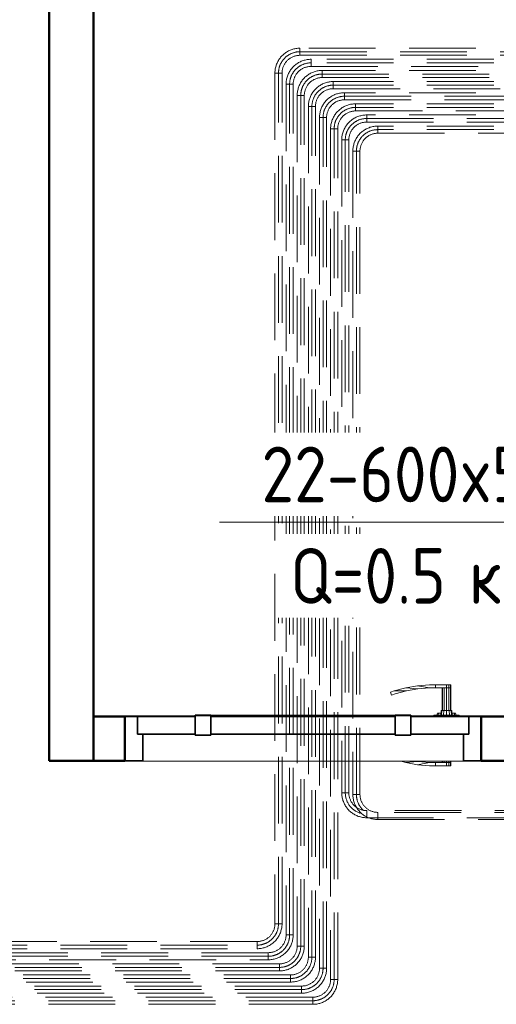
# Model space of a CAD drawing. Header units: millimetres. Extents: x -125 to 25178, y 4748 to 39091.
# Tile 39 of 98: x 15502 to 16573, y 34521 to 36733. Entities that reach past the tile are written whole.
import ezdxf

# ---------------------------------------------------------------- set-up
doc = ezdxf.new("R2010")
doc.units = ezdxf.units.MM
doc.linetypes.add('ADSK_Скрыто', pattern=[300, 150, -150])
doc.linetypes.add('ADSK_Штриховая_ш3 п1_5', pattern=[225, 150, -75])
for name, color, linetype, lineweight in [('A-DETL-____-HDLN', 90, 'ADSK_Скрыто', 9), ('A-DETL-____-MBND', 5, 'ADSK_Штриховая_ш3 п1_5', 20), ('A-DOOR-____-MCUT', 31, 'Continuous', 35), ('A-DOOR-____-OTLN', 31, 'Continuous', 20), ('A-GENM-____-MCUT', 13, 'Continuous', 50), ('A-GENM-____-OTLN', 13, 'Continuous', 20), ('A-WALL-____-MCUT', 113, 'Continuous', 50), ('A-WALL-____-OTLN', 113, 'Continuous', 20), ('M-EQPM-___-IDEN', 50, 'Continuous', 20)]:
    doc.layers.add(name, color=color, linetype=linetype, lineweight=lineweight)
doc.styles.add('GOST Common_1', font='GOST_Common.ttf', dxfattribs={"width": 0.9, "height": 125})

# ---------------------------------------------------------------- blocks, each defined once
blk = doc.blocks.new('Прямая форма - V line-610122-В_Этаж 03_Отопление')
at = {"layer": 'A-DOOR-____-MCUT', "color": 53}
for p, q in [((-372, 0), (-400, 0)), ((-400, 0), (-400, -100)), ((-242, 0), (-372, 0)), ((-372, 0), (-372, -40)), ((-372, -40), (-372, 0)), ((-207, 2.5), (-242, 2.5)), ((-242, 2.5), (-242, -42.5)), ((-242, -40), (-242, 0)), ((-207, -42.5), (-207, 2.5)), ((207, 0), (-207, 0)), ((-207, 0), (-207, -40)), ((242, 2.5), (207, 2.5)), ((207, 2.5), (207, -42.5)), ((207, -40), (207, 0)), ((242, -42.5), (242, 2.5)), ((372, 0), (242, 0)), ((242, 0), (242, -40)), ((400, 0), (372, 0)), ((372, 0), (372, -40)), ((372, -40), (372, 0)), ((400, -100), (400, 0)), ((-372, -40), (-242, -40)), ((-360, -40), (-372, -40)), ((-360, -100), (-360, -40)), ((-242, -42.5), (-207, -42.5)), ((-207, -40), (207, -40)), ((207, -42.5), (242, -42.5)), ((242, -40), (372, -40)), ((360, -40), (360, -100)), ((372, -40), (360, -40)), ((-400, -100), (-360, -100)), ((360, -100), (400, -100))]:
    blk.add_line(p, q, dxfattribs=at)
at = {"layer": 'A-DOOR-____-OTLN', "color": 253}
for p, q in [((230.5, 64), (256.9, 68.7)), ((283.6, 71), (256.9, 68.7)), ((256.9, 68.7), (283.9, 64)), ((297, 71), (283.6, 71)), ((297, 71), (322, 71)), ((297, 64), (297, 71)), ((297, 64), (297, 71)), ((322, 71), (327, 71)), ((322, 64), (322, 71)), ((327, 71), (330.7, 71)), ((327, 64), (327, 71)), ((330.7, 71), (332, 71)), ((330.7, 64), (330.7, 71)), ((332, 64), (332, 71)), ((196.5, 54.1), (204.6, 57.1)), ((198.8, 47.5), (196.5, 54.1)), ((206.7, 50.4), (198.8, 47.5)), ((204.6, 57.1), (230.5, 64)), ((204.6, 57.1), (232, 57.2)), ((232, 57.2), (206.7, 50.4)), ((230.5, 64), (257.8, 61.7)), ((257.8, 61.7), (232, 57.2)), ((257.8, 61.7), (283.9, 64)), ((283.9, 64), (297, 64)), ((322, 64), (297, 64)), ((312, 13), (312, 64)), ((313.3, 64), (313.3, 13)), ((317, 64), (317, 13)), ((327, 64), (322, 64)), ((322, 13), (322, 64)), ((327, 64), (322, 64)), ((330.7, 64), (327, 64)), ((327, 13), (327, 64)), ((327, 64), (330.7, 64)), ((332, 64), (330.7, 64)), ((330.7, 64), (332, 64)), ((330.7, 13), (330.7, 64)), ((332, 13), (332, 64)), ((-207, 2.5), (-203.6, 2.5)), ((-203.6, 2.5), (-200.3, 2.5)), ((-203.6, 1), (-203.6, 2.5)), ((-200.3, 2.5), (-197, 2.5)), ((-200.3, 1), (-200.3, 2.5)), ((-197, 2.5), (-193.9, 2.5)), ((-197, 1), (-197, 2.5)), ((-193.9, 2.5), (-190.9, 2.5)), ((-193.9, 1), (-193.9, 2.5)), ((-190.9, 2.5), (-188, 2.5)), ((-190.9, 1), (-190.9, 2.5)), ((-188, 2.5), (-185.3, 2.5)), ((-188, 1), (-188, 2.5)), ((-185.3, 2.5), (-182.7, 2.5)), ((-185.3, 1), (-185.3, 2.5)), ((-182.7, 2.5), (-180.3, 2.5)), ((-182.7, 1), (-182.7, 2.5)), ((-180.3, 2.5), (-177.9, 2.5)), ((-180.3, 1), (-180.3, 2.5)), ((-177.9, 2.5), (-175.8, 2.5)), ((-177.9, 1), (-177.9, 2.5)), ((-175.8, 2.5), (-173.8, 2.5)), ((-175.8, 1), (-175.8, 2.5)), ((-173.8, 2.5), (-172, 2.5)), ((-173.8, 1), (-173.8, 2.5)), ((-172, 2.5), (0, 2.5)), ((-172, 1), (-172, 2.5)), ((0, 2.5), (172, 2.5)), ((172, 2.5), (173.8, 2.5)), ((172, 1), (172, 2.5)), ((173.8, 2.5), (175.8, 2.5)), ((173.8, 1), (173.8, 2.5)), ((175.8, 2.5), (177.9, 2.5)), ((175.8, 1), (175.8, 2.5)), ((177.9, 2.5), (180.3, 2.5)), ((177.9, 1), (177.9, 2.5)), ((180.3, 2.5), (182.7, 2.5)), ((180.3, 1), (180.3, 2.5)), ((182.7, 2.5), (185.3, 2.5)), ((182.7, 1), (182.7, 2.5)), ((185.3, 2.5), (188, 2.5)), ((185.3, 1), (185.3, 2.5)), ((188, 2.5), (190.9, 2.5)), ((188, 1), (188, 2.5)), ((190.9, 2.5), (193.9, 2.5)), ((190.9, 1), (190.9, 2.5)), ((193.9, 2.5), (197, 2.5)), ((193.9, 1), (193.9, 2.5)), ((197, 2.5), (200.3, 2.5)), ((197, 1), (197, 2.5)), ((200.3, 2.5), (203.6, 2.5)), ((200.3, 1), (200.3, 2.5)), ((203.6, 2.5), (207, 2.5)), ((203.6, 1), (203.6, 2.5)), ((350.5, 3), (293.5, 3)), ((293.5, 3), (293.5, 1)), ((300, 3), (302, 7)), ((304.7, 7), (302, 7)), ((302.9, 3), (304.7, 7)), ((304.7, 7), (309.4, 7)), ((309, 3), (310, 13)), ((311.6, 13), (310, 13)), ((310.7, 3), (311.6, 13)), ((311.6, 13), (316, 13)), ((316, 13), (315.5, 3)), ((316, 13), (322, 13)), ((322, 13), (328, 13)), ((322, 13), (322, 3)), ((328, 13), (332.4, 13)), ((328, 13), (328.5, 3)), ((332.4, 13), (334, 13)), ((332.4, 13), (333.3, 3)), ((334, 13), (335, 3)), ((334.6, 7), (339.3, 7)), ((339.3, 7), (342, 7)), ((339.3, 7), (341.1, 3)), ((342, 7), (344, 3)), ((350.5, 1), (350.5, 3)), ((230.5, -104), (219.3, -101)), ((257.8, -101.7), (230.5, -104)), ((230.5, -104), (256.9, -108.7)), ((253.7, -101), (257.8, -101.7)), ((283.9, -104), (256.9, -108.7)), ((256.9, -108.7), (283.6, -111)), ((257.8, -101.7), (283.9, -104)), ((297, -104), (283.9, -104)), ((297, -111), (297, -104)), ((297, -104), (322, -104)), ((297, -111), (297, -104)), ((312, -104), (312, -101)), ((313.3, -101), (313.3, -104)), ((317, -101), (317, -104)), ((322, -104), (322, -101)), ((327, -104), (322, -104)), ((322, -104), (327, -104)), ((322, -111), (322, -104)), ((327, -104), (327, -101)), ((330.7, -104), (327, -104)), ((327, -104), (330.7, -104)), ((327, -111), (327, -104)), ((330.7, -104), (330.7, -101)), ((332, -104), (330.7, -104)), ((330.7, -104), (332, -104)), ((330.7, -111), (330.7, -104)), ((332, -104), (332, -101)), ((332, -111), (332, -104)), ((283.6, -111), (297, -111)), ((322, -111), (297, -111)), ((327, -111), (322, -111)), ((330.7, -111), (327, -111)), ((332, -111), (330.7, -111))]:
    blk.add_line(p, q, dxfattribs=at)
blk = doc.blocks.new('Прямая форма - კარ1-612511-В_Этаж 03_Отопление')
blk.add_blockref('Прямая форма - V line-610122-В_Этаж 03_Отопление', (400, 100))
blk = doc.blocks.new('Прямая форма - V line-612656-В_Этаж 03_Отопление')
at = {"layer": 'A-WALL-____-MCUT', "color": 9}
for p, q in [((2840, 100), (0, 100)), ((2840, 0), (2840, 100)), ((400, 0), (2840, 0))]:
    blk.add_line(p, q, dxfattribs=at)
blk = doc.blocks.new('Прямая форма - SW - 016-612657-В_Этаж 03_Отопление')
blk.add_blockref('Прямая форма - V line-612656-В_Этаж 03_Отопление', (0, 0))
blk = doc.blocks.new('Прямая форма - V line-613109-В_Этаж 03_Отопление')
at = {"layer": 'A-WALL-____-MCUT', "color": 9}
for p, q in [((170.3, 100), (100, 100)), ((100, 100), (100, 0)), ((170.3, 0), (170.3, 100)), ((2170, 100), (970.3, 100)), ((970.3, 100), (970.3, 0)), ((2170, 0), (2170, 100)), ((100, 0), (170.3, 0)), ((970.3, 0), (2170, 0))]:
    blk.add_line(p, q, dxfattribs=at)
blk = doc.blocks.new('Прямая форма - SW - 017-613110-В_Этаж 03_Отопление')
blk.add_blockref('Прямая форма - V line-613109-В_Этаж 03_Отопление', (0, 0))
blk = doc.blocks.new('Family - კარ1-613112-В_Этаж 03_Отопление')
at = {"layer": 'A-GENM-____-MCUT', "lineweight": 9}
for p, q in [((400, 101), (-400, 101)), ((-400, 101), (-400, -1)), ((400, -1), (400, 101)), ((-400, -1), (400, -1))]:
    blk.add_line(p, q, dxfattribs=at)
blk = doc.blocks.new('V line_ifc_RVT-1-В_Этаж 03_Отопление')
at = {"layer": 'A-DOOR-____-OTLN', "color": 253, "lineweight": 20}
blk.add_blockref('Прямая форма - კარ1-612511-В_Этаж 03_Отопление', (31663.6, 35067.6), dxfattribs=at)
at = {"layer": 'A-GENM-____-OTLN', "color": 253, "lineweight": 20}
blk.add_blockref('Family - კარ1-613112-В_Этаж 03_Отопление', (32063.6, 35067.6), dxfattribs=at)
at = {"layer": 'A-WALL-____-OTLN', "color": 253, "lineweight": 20, "rotation": 270}
blk.add_blockref('Прямая форма - SW - 016-612657-В_Этаж 03_Отопление', (31493.2, 37907.6), dxfattribs=at)
at = {"layer": 'A-WALL-____-OTLN', "color": 253, "lineweight": 20}
blk.add_blockref('Прямая форма - SW - 017-613110-В_Этаж 03_Отопление', (31493.2, 35067.6), dxfattribs=at)
blk = doc.blocks.new('ADSK_СШПЭ Аксиальный_Поворот с фиксатором - Поворот трубы-V18-В_Этаж 03_Отопление')
at = {"layer": 'A-DETL-____-MBND', "color": 170}
for p, q in [((8, 48), (-8, 48)), ((-48, 8), (-48, -8))]:
    blk.add_line(p, q, dxfattribs=at)
at = {"layer": 'A-DETL-____-MBND', "color": 170, "flags": 128}
for points in [[(-8, 48), (-8, 46.4), (-8.1, 44.8), (-8.3, 43.2), (-8.5, 41.6), (-8.8, 40.1), (-9.1, 38.5), (-9.6, 36.9), (-10, 35.4), (-10.6, 33.9), (-11.2, 32.4), (-11.8, 31), (-12.5, 29.5), (-13.3, 28.1), (-14.1, 26.8), (-15, 25.4), (-15.9, 24.1), (-16.9, 22.8), (-17.9, 21.6), (-19, 20.4), (-20.1, 19.3), (-21.3, 18.2), (-22.5, 17.2), (-23.8, 16.2), (-25.1, 15.2), (-26.4, 14.3), (-27.8, 13.5), (-29.1, 12.7), (-30.6, 12), (-32, 11.3), (-33.5, 10.7), (-35, 10.2), (-36.5, 9.7), (-38.1, 9.3), (-39.6, 8.9), (-41.2, 8.6), (-42.8, 8.3), (-44.4, 8.2), (-46, 8.1), (-47.6, 8), (-48, 8)], [(-48, -8), (-45.8, -8), (-43.5, -7.8), (-41.3, -7.6), (-39.1, -7.3), (-36.9, -6.9), (-34.7, -6.4), (-32.5, -5.8), (-30.4, -5.2), (-28.3, -4.4), (-26.2, -3.6), (-24.1, -2.7), (-22.1, -1.7), (-20.2, -0.6), (-18.3, 0.6), (-16.4, 1.8), (-14.6, 3.1), (-12.8, 4.5), (-11.1, 5.9), (-9.4, 7.4), (-7.8, 9), (-6.3, 10.6), (-4.8, 12.3), (-3.4, 14.1), (-2.1, 15.9), (-0.9, 17.7), (0.3, 19.7), (1.4, 21.6), (2.4, 23.6), (3.3, 25.6), (4.2, 27.7), (5, 29.8), (5.6, 31.9), (6.2, 34.1), (6.8, 36.3), (7.2, 38.5), (7.5, 40.7), (7.8, 42.9), (7.9, 45.2), (8, 47.4), (8, 48)]]:
    blk.add_lwpolyline(points, dxfattribs=at)
blk = doc.blocks.new('ADSK_СШПЭ Аксиальный_Поворот с фиксатором - Поворот трубы-V20-В_Этаж 03_Отопление')
at = {"layer": 'A-DETL-____-MBND', "color": 10}
for p, q in [((8, 48), (-8, 48)), ((-48, 8), (-48, -8))]:
    blk.add_line(p, q, dxfattribs=at)
at = {"layer": 'A-DETL-____-MBND', "color": 10, "flags": 128}
for points in [[(-8, 48), (-8, 46.4), (-8.1, 44.8), (-8.3, 43.2), (-8.5, 41.6), (-8.8, 40.1), (-9.1, 38.5), (-9.6, 36.9), (-10, 35.4), (-10.6, 33.9), (-11.2, 32.4), (-11.8, 31), (-12.5, 29.5), (-13.3, 28.1), (-14.1, 26.8), (-15, 25.4), (-15.9, 24.1), (-16.9, 22.8), (-17.9, 21.6), (-19, 20.4), (-20.1, 19.3), (-21.3, 18.2), (-22.5, 17.2), (-23.8, 16.2), (-25.1, 15.2), (-26.4, 14.3), (-27.8, 13.5), (-29.1, 12.7), (-30.6, 12), (-32, 11.3), (-33.5, 10.7), (-35, 10.2), (-36.5, 9.7), (-38.1, 9.3), (-39.6, 8.9), (-41.2, 8.6), (-42.8, 8.3), (-44.4, 8.2), (-46, 8.1), (-47.6, 8), (-48, 8)], [(-48, -8), (-45.8, -8), (-43.5, -7.8), (-41.3, -7.6), (-39.1, -7.3), (-36.9, -6.9), (-34.7, -6.4), (-32.5, -5.8), (-30.4, -5.2), (-28.3, -4.4), (-26.2, -3.6), (-24.1, -2.7), (-22.1, -1.7), (-20.2, -0.6), (-18.3, 0.6), (-16.4, 1.8), (-14.6, 3.1), (-12.8, 4.5), (-11.1, 5.9), (-9.4, 7.4), (-7.8, 9), (-6.3, 10.6), (-4.8, 12.3), (-3.4, 14.1), (-2.1, 15.9), (-0.9, 17.7), (0.3, 19.7), (1.4, 21.6), (2.4, 23.6), (3.3, 25.6), (4.2, 27.7), (5, 29.8), (5.6, 31.9), (6.2, 34.1), (6.8, 36.3), (7.2, 38.5), (7.5, 40.7), (7.8, 42.9), (7.9, 45.2), (8, 47.4), (8, 48)]]:
    blk.add_lwpolyline(points, dxfattribs=at)
blk = doc.blocks.new('ADSK_СШПЭ Аксиальный_Поворот с фиксатором - Поворот трубы-V23-В_Этаж 03_Отопление')
at = {"layer": 'A-DETL-____-HDLN', "color": 5}
blk.add_line((-2.1, 48), (-8, 48), dxfattribs=at)
at = {"layer": 'A-DETL-____-MBND', "color": 170}
for p, q in [((8, 48), (-2.1, 48)), ((-48, 8), (-48, -8))]:
    blk.add_line(p, q, dxfattribs=at)
at = {"layer": 'A-DETL-____-MBND', "color": 170, "flags": 128}
for points in [[(-8, 48), (-8, 46.4), (-8.1, 44.8), (-8.3, 43.2), (-8.5, 41.6), (-8.8, 40.1), (-9.1, 38.5), (-9.6, 36.9), (-10, 35.4), (-10.6, 33.9), (-11.2, 32.4), (-11.8, 31), (-12.5, 29.5), (-13.3, 28.1), (-14.1, 26.8), (-15, 25.4), (-15.9, 24.1), (-16.9, 22.8), (-17.9, 21.6), (-19, 20.4), (-20.1, 19.3), (-21.3, 18.2), (-22.5, 17.2), (-23.8, 16.2), (-25.1, 15.2), (-26.4, 14.3), (-27.8, 13.5), (-29.1, 12.7), (-30.6, 12), (-32, 11.3), (-33.5, 10.7), (-35, 10.2), (-36.5, 9.7), (-38.1, 9.3), (-39.6, 8.9), (-41.2, 8.6), (-42.8, 8.3), (-44.4, 8.2), (-46, 8.1), (-47.6, 8), (-48, 8)], [(-48, -8), (-45.8, -8), (-43.5, -7.8), (-41.3, -7.6), (-39.1, -7.3), (-36.9, -6.9), (-34.7, -6.4), (-32.5, -5.8), (-30.4, -5.2), (-28.3, -4.4), (-26.2, -3.6), (-24.1, -2.7), (-22.1, -1.7), (-20.2, -0.6), (-18.3, 0.6), (-16.4, 1.8), (-14.6, 3.1), (-12.8, 4.5), (-11.1, 5.9), (-9.4, 7.4), (-7.8, 9), (-6.3, 10.6), (-4.8, 12.3), (-3.4, 14.1), (-2.1, 15.9), (-0.9, 17.7), (0.3, 19.7), (1.4, 21.6), (2.4, 23.6), (3.3, 25.6), (4.2, 27.7), (5, 29.8), (5.6, 31.9), (6.2, 34.1), (6.8, 36.3), (7.2, 38.5), (7.5, 40.7), (7.8, 42.9), (7.9, 45.2), (8, 47.4), (8, 48)]]:
    blk.add_lwpolyline(points, dxfattribs=at)
blk = doc.blocks.new('ADSK_СШПЭ Аксиальный_Поворот с фиксатором - Поворот трубы-V72-В_Этаж 03_Отопление')
at = {"layer": 'A-DETL-____-HDLN', "color": 1}
blk.add_line((-2.1, 48), (-8, 48), dxfattribs=at)
at = {"layer": 'A-DETL-____-MBND', "color": 10}
for p, q in [((8, 48), (-2.1, 48)), ((-48, 8), (-48, -8))]:
    blk.add_line(p, q, dxfattribs=at)
at = {"layer": 'A-DETL-____-MBND', "color": 10, "flags": 128}
for points in [[(-8, 48), (-8, 46.4), (-8.1, 44.8), (-8.3, 43.2), (-8.5, 41.6), (-8.8, 40.1), (-9.1, 38.5), (-9.6, 36.9), (-10, 35.4), (-10.6, 33.9), (-11.2, 32.4), (-11.8, 31), (-12.5, 29.5), (-13.3, 28.1), (-14.1, 26.8), (-15, 25.4), (-15.9, 24.1), (-16.9, 22.8), (-17.9, 21.6), (-19, 20.4), (-20.1, 19.3), (-21.3, 18.2), (-22.5, 17.2), (-23.8, 16.2), (-25.1, 15.2), (-26.4, 14.3), (-27.8, 13.5), (-29.1, 12.7), (-30.6, 12), (-32, 11.3), (-33.5, 10.7), (-35, 10.2), (-36.5, 9.7), (-38.1, 9.3), (-39.6, 8.9), (-41.2, 8.6), (-42.8, 8.3), (-44.4, 8.2), (-46, 8.1), (-47.6, 8), (-48, 8)], [(-6.2, 10.7), (-4.8, 12.3), (-3.4, 14.1), (-2.1, 15.9), (-0.9, 17.7), (0.3, 19.7), (1.4, 21.6), (2.4, 23.6), (3.3, 25.6), (4.2, 27.7), (5, 29.8), (5.6, 31.9), (6.2, 34.1), (6.8, 36.3), (7.2, 38.5), (7.5, 40.7), (7.8, 42.9), (7.9, 45.2), (8, 47.4), (8, 48)], [(-48, -8), (-45.8, -8), (-43.5, -7.8), (-41.3, -7.6), (-39.1, -7.3), (-36.9, -6.9), (-34.7, -6.4), (-32.5, -5.8), (-30.4, -5.2), (-28.3, -4.4), (-26.2, -3.6), (-24.1, -2.7), (-22.1, -1.7), (-20.2, -0.6), (-18.3, 0.6), (-16.4, 1.8), (-14.6, 3.1), (-12.8, 4.5), (-11.1, 5.9), (-9.4, 7.4), (-7.8, 9), (-6.3, 10.6)]]:
    blk.add_lwpolyline(points, dxfattribs=at)
blk = doc.blocks.new('ADSK_M_Оборудование_Отопительный прибор - ADSK_Марка _ ADSK_Тепловая мощность_20-1635446-В_Этаж 03_Отопление')
at = {"layer": 'M-EQPM-___-IDEN'}
blk.add_line((-10, 0), (10, 0), dxfattribs=at)

msp = doc.modelspace()

# ---------------------------------------------------------------- linework, layer by layer
at = {"layer": 'A-DETL-____-HDLN', "color": 5}
msp.add_line((16281.6, 34955.9), (16281.6, 34950), dxfattribs=at)
at = {"layer": 'A-DETL-____-HDLN', "color": 1}
msp.add_line((16306.6, 34951.9), (16306.6, 34946), dxfattribs=at)
at = {"layer": 'A-DETL-____-MBND', "color": 170}
for p, q in [((17651.7, 36668.6), (16131.6, 36668.6)), ((16131.6, 36668.6), (16131.6, 36652.6)), ((16131.6, 36660.6), (17617.6, 36660.6)), ((16131.6, 36652.6), (17623.5, 36652.6)), ((16075.6, 36612.6), (16075.6, 34701.7)), ((16091.6, 36612.6), (16075.6, 36612.6)), ((16083.6, 34701.7), (16083.6, 36612.6)), ((16091.6, 34701.7), (16091.6, 36612.6)), ((17651.7, 36618.6), (16181.6, 36618.6)), ((16181.6, 36618.6), (16181.6, 36602.6)), ((16181.6, 36610.6), (17617.6, 36610.6)), ((16181.6, 36602.6), (17623.5, 36602.6)), ((16125.6, 36562.6), (16125.6, 34651.7)), ((16141.6, 36562.6), (16125.6, 36562.6)), ((16133.6, 34651.7), (16133.6, 36562.6)), ((16141.6, 34651.7), (16141.6, 36562.6)), ((17651.7, 36568.6), (16231.6, 36568.6)), ((16231.6, 36568.6), (16231.6, 36552.6)), ((16231.6, 36560.6), (17617.6, 36560.6)), ((16231.6, 36552.6), (17623.5, 36552.6)), ((17651.7, 36518.6), (16281.6, 36518.6)), ((16281.6, 36518.6), (16281.6, 36502.6)), ((16175.6, 36512.6), (16175.6, 34601.7)), ((16191.6, 36512.6), (16175.6, 36512.6)), ((16183.6, 34601.7), (16183.6, 36512.6)), ((16191.6, 34601.7), (16191.6, 36512.6)), ((16281.6, 36510.6), (17617.6, 36510.6)), ((16281.6, 36502.6), (17623.5, 36502.6)), ((16225.6, 36462.6), (16225.6, 34995.9)), ((16241.6, 36462.6), (16225.6, 36462.6)), ((16233.6, 34995.9), (16233.6, 36462.6)), ((16241.6, 34995.9), (16241.6, 36462.6)), ((16225.6, 34995.9), (16241.6, 34995.9)), ((17619.7, 34955.9), (16281.6, 34955.9)), ((16281.6, 34950), (16281.6, 34939.9)), ((16281.6, 34939.9), (17618.5, 34939.9)), ((16075.6, 34701.7), (16091.6, 34701.7)), ((16035.6, 34661.7), (13794, 34661.7)), ((16035.6, 34645.7), (16035.6, 34661.7)), ((13794, 34653.7), (16035.6, 34653.7)), ((13794, 34645.7), (16035.6, 34645.7)), ((16125.6, 34651.7), (16141.6, 34651.7)), ((16085.6, 34611.7), (13241.8, 34611.7)), ((13241.8, 34603.7), (16085.6, 34603.7)), ((13241.8, 34595.7), (16085.6, 34595.7)), ((16085.6, 34595.7), (16085.6, 34611.7)), ((16175.6, 34601.7), (16191.6, 34601.7)), ((16135.6, 34561.7), (13291.8, 34561.7)), ((16135.6, 34553.7), (13291.8, 34553.7)), ((16135.6, 34545.7), (16135.6, 34561.7)), ((13291.8, 34545.7), (16135.6, 34545.7))]:
    msp.add_line(p, q, dxfattribs=at)
at = {"layer": 'A-DETL-____-MBND', "color": 10}
for p, q in [((17467, 36643.6), (16156.6, 36643.6)), ((16156.6, 36643.6), (16156.6, 36627.6)), ((17467, 36635.6), (16156.6, 36635.6)), ((16156.6, 36627.6), (17467, 36627.6)), ((16100.6, 36587.6), (16100.6, 34676.7)), ((16116.6, 36587.6), (16100.6, 36587.6)), ((16108.6, 34676.7), (16108.6, 36587.6)), ((16116.6, 34676.7), (16116.6, 36587.6)), ((17467, 36593.6), (16206.6, 36593.6)), ((16206.6, 36593.6), (16206.6, 36577.6)), ((17467, 36585.6), (16206.6, 36585.6)), ((16206.6, 36577.6), (17467, 36577.6)), ((17467, 36543.6), (16256.6, 36543.6)), ((16256.6, 36543.6), (16256.6, 36527.6)), ((16150.6, 36537.6), (16150.6, 34626.7)), ((16166.6, 36537.6), (16150.6, 36537.6)), ((16158.6, 34626.7), (16158.6, 36537.6)), ((16166.6, 34626.7), (16166.6, 36537.6)), ((17467, 36535.6), (16256.6, 36535.6)), ((16256.6, 36527.6), (17467, 36527.6)), ((16200.6, 36487.6), (16200.6, 34576.7)), ((16216.6, 36487.6), (16200.6, 36487.6)), ((16208.6, 34576.7), (16208.6, 36487.6)), ((16216.6, 34576.7), (16216.6, 36487.6)), ((17467, 36493.6), (16306.6, 36493.6)), ((16306.6, 36493.6), (16306.6, 36477.6)), ((17467, 36485.6), (16306.6, 36485.6)), ((16306.6, 36477.6), (17467, 36477.6)), ((16250.6, 36437.6), (16250.6, 34991.9)), ((16266.6, 36437.6), (16250.6, 36437.6)), ((16258.6, 34991.9), (16258.6, 36437.6)), ((16266.6, 34991.9), (16266.6, 36437.6)), ((16250.6, 34991.9), (16266.6, 34991.9)), ((17618.5, 34951.9), (16306.6, 34951.9)), ((16306.6, 34946), (16306.6, 34935.9)), ((16306.6, 34935.9), (17618.5, 34935.9)), ((16100.6, 34676.7), (16116.6, 34676.7)), ((16060.6, 34636.7), (13769, 34636.7)), ((16060.6, 34628.7), (13769, 34628.7)), ((13769, 34620.7), (16060.6, 34620.7)), ((16060.6, 34620.7), (16060.6, 34636.7)), ((16150.6, 34626.7), (16166.6, 34626.7)), ((16110.6, 34586.7), (13266.8, 34586.7)), ((16110.6, 34578.7), (13266.8, 34578.7)), ((16110.6, 34570.7), (16110.6, 34586.7)), ((16200.6, 34576.7), (16216.6, 34576.7)), ((13266.8, 34570.7), (16110.6, 34570.7)), ((16160.6, 34536.7), (13316.8, 34536.7)), ((13316.8, 34528.7), (16160.6, 34528.7)), ((16160.6, 34520.7), (16160.6, 34536.7)), ((13316.8, 34520.7), (16160.6, 34520.7))]:
    msp.add_line(p, q, dxfattribs=at)
at = {"layer": 'A-DETL-____-MBND', "color": 170}
for centre, start, end in [((16131.6, 36612.6), 90, 180), ((16181.6, 36562.6), 90, 180), ((16231.6, 36512.6), 90, 180), ((16281.6, 36462.6), 90, 180), ((16281.6, 34995.9), 180, 252.6032), ((16035.6, 34701.7), 270, 0), ((16085.6, 34651.7), 270, 0), ((16135.6, 34601.7), 270, 0)]:
    msp.add_arc(centre, 48, start, end, dxfattribs=at)
at = {"layer": 'A-DETL-____-MBND', "color": 10}
for centre, start, end in [((16156.6, 36587.6), 90, 180), ((16206.6, 36537.6), 90, 180), ((16256.6, 36487.6), 90, 180), ((16306.6, 36437.6), 90, 180), ((16306.6, 34991.9), 180, 227.6346), ((16060.6, 34676.7), 270, 0), ((16110.6, 34626.7), 270, 0), ((16160.6, 34576.7), 270, 0)]:
    msp.add_arc(centre, 48, start, end, dxfattribs=at)

# ---------------------------------------------------------------- block references
at = {"lineweight": 9}
msp.add_blockref('V line_ifc_RVT-1-В_Этаж 03_Отопление', (-15924.8, 0), dxfattribs=at)
at = {"layer": 'A-DETL-____-HDLN', "color": 5, "rotation": 270}
msp.add_blockref('ADSK_СШПЭ Аксиальный_Поворот с фиксатором - Поворот трубы-V23-В_Этаж 03_Отопление', (16233.6, 34947.9), dxfattribs=at)
at = {"layer": 'A-DETL-____-HDLN', "color": 1, "rotation": 270}
msp.add_blockref('ADSK_СШПЭ Аксиальный_Поворот с фиксатором - Поворот трубы-V72-В_Этаж 03_Отопление', (16258.6, 34943.9), dxfattribs=at)
at = {"layer": 'A-DETL-____-MBND', "color": 170, "rotation": 180}
for p in [(16083.6, 36660.6), (16133.6, 36610.6), (16183.6, 36560.6), (16233.6, 36510.6)]:
    msp.add_blockref('ADSK_СШПЭ Аксиальный_Поворот с фиксатором - Поворот трубы-V18-В_Этаж 03_Отопление', p, dxfattribs=at)
at = {"layer": 'A-DETL-____-MBND', "color": 10, "rotation": 180}
for p in [(16108.6, 36635.6), (16158.6, 36585.6), (16208.6, 36535.6), (16258.6, 36485.6)]:
    msp.add_blockref('ADSK_СШПЭ Аксиальный_Поворот с фиксатором - Поворот трубы-V20-В_Этаж 03_Отопление', p, dxfattribs=at)
at = {"layer": 'A-DETL-____-MBND', "color": 170}
for p in [(16083.6, 34653.7), (16133.6, 34603.7), (16183.6, 34553.7)]:
    msp.add_blockref('ADSK_СШПЭ Аксиальный_Поворот с фиксатором - Поворот трубы-V18-В_Этаж 03_Отопление', p, dxfattribs=at)
at = {"layer": 'A-DETL-____-MBND', "color": 10}
for p in [(16108.6, 34628.7), (16158.6, 34578.7), (16208.6, 34528.7)]:
    msp.add_blockref('ADSK_СШПЭ Аксиальный_Поворот с фиксатором - Поворот трубы-V20-В_Этаж 03_Отопление', p, dxfattribs=at)
at = {"layer": 'M-EQPM-___-IDEN', "xscale": 49.99999999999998, "yscale": 49.99999999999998, "zscale": 49.99999999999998}
msp.add_blockref('ADSK_M_Оборудование_Отопительный прибор - ADSK_Марка _ ADSK_Тепловая мощность_20-1635446-В_Этаж 03_Отопление', (16451.3, 35604), dxfattribs=at)

# ---------------------------------------------------------------- next in the draw order: texts
at = {"layer": 'M-EQPM-___-IDEN', "lineweight": 9, "char_height": 125, "attachment_point": 1, "style": 'GOST Common_1', "bg_fill": 3, "box_fill_scale": 1.25, "bg_fill_color": 256, "bg_fill_true_color": 13158600, "bg_fill_transparency": 0}
for s, insert, width in [('22-600x500', (16045.4, 35773.6), 974.05), ('Q=0.5 ', (16109.6, 35545.7), 487.025)]:
    msp.add_mtext(s, dxfattribs=dict(at, insert=insert, width=width))

# ---------------------------------------------------------------- next in the draw order: texts
at = {"layer": 'M-EQPM-___-IDEN', "lineweight": 9, "insert": (16511.4, 35545.7), "char_height": 125, "width": 331.899, "attachment_point": 1, "style": 'GOST Common_1', "bg_fill": 3, "box_fill_scale": 1.25, "bg_fill_color": 256, "bg_fill_true_color": 13158600, "bg_fill_transparency": 0}
msp.add_mtext('кВт', dxfattribs=at)

doc.saveas('drawing.dxf')
